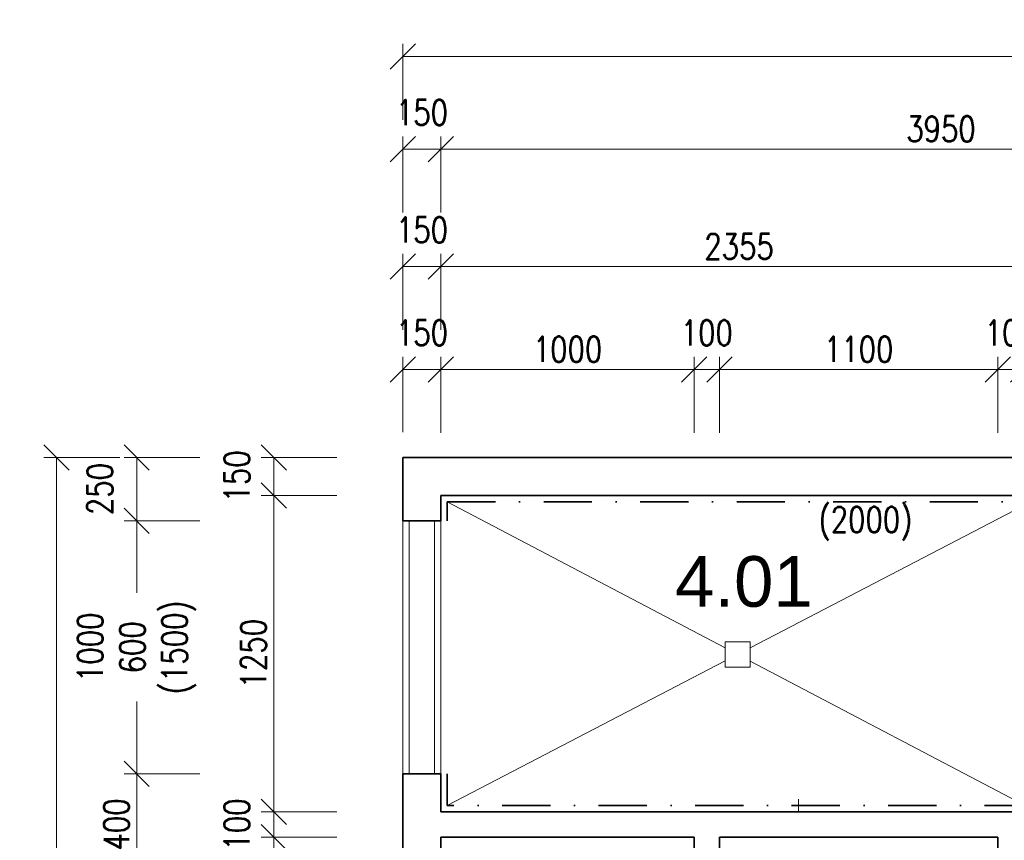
# Model space of a CAD drawing. Header units: millimetres. Extents: x -485339 to 286898, y -1189934 to 1602269.
# Tile 35 of 230: x -76119 to -72230, y -1139969 to -1136727. Entities that reach past the tile are written whole.
import ezdxf

# ---------------------------------------------------------------- set-up
doc = ezdxf.new("R2010")
doc.units = ezdxf.units.MM
doc.header["$LTSCALE"] = 10
doc.linetypes.add('DASHDOT', pattern=[25.4, 12.7, -6.35, 0, -6.35])
doc.layers.get('Defpoints').update_dxf_attribs({"lineweight": 0})
for name, color, linetype, lineweight in [('N_ker.dlažba', 10, 'DASHDOT', 35), ('N_popis', 10, 'Continuous', 18), ('St__otvory_dveře', 40, 'Continuous', 18), ('St_kóty', 132, 'Continuous', 18), ('St_otvory_okna', 40, 'Continuous', 18), ('St_plocha_místnosti', 250, 'Continuous', 18), ('St_čáry_obrys', 5, 'Continuous', 35), ('St_čáry_plné', 250, 'Continuous', 18)]:
    doc.layers.add(name, color=color, linetype=linetype, lineweight=lineweight)
doc.styles.add('Andy', font='arial.ttf')
doc.styles.get("Standard").update_dxf_attribs({"font": 'simplex.shx', "width": 0.8})
doc.dimstyles.new('stavebníM50 vnitřní', dxfattribs={"dimtxt": 100, "dimasz": 100, "dimexe": 50, "dimexo": 100, "dimgap": 30, "dimtad": 1, "dimdec": 0, "dimtxsty": 'Standard', "dimblk": 'OBLIQUE', "dimcen": 2.5, "dimclrd": 256, "dimclre": 256, "dimclrt": 256, "dimadec": 0, "dimazin": 0, "dimtfac": 1, "dimtdec": 0, "dimtmove": 2, "dimatfit": 2, "dimldrblk": 'OBLIQUE', "dimfxl": 250, "dimfxlon": 1, "dimlwd": -1, "dimlwe": -1, "dimarcsym": 0})

# ---------------------------------------------------------------- blocks, each defined once
blk = doc.blocks.new('_OBLIQUE')
at = {"color": 0, "linetype": 'ByBlock'}
blk.add_line((-0.5, -0.5), (0.5, 0.5), dxfattribs=at)
blk = doc.blocks.new('*D6541')
at = {"layer": 'Defpoints', "color": 0}
for p in [(-74454.9, -1137238.8), (-74604.9, -1137744.5), (-74454.9, -1137894.5)]:
    blk.add_point(p, dxfattribs=at)
at = {"layer": 'St_kóty'}
for p, q in [((-74604.9, -1137488.8), (-74604.9, -1137188.8)), ((-74454.9, -1137488.8), (-74454.9, -1137188.8)), ((-74604.9, -1137238.8), (-74454.9, -1137238.8))]:
    blk.add_line(p, q, dxfattribs=at)
at = {"layer": 'St_kóty', "linetype": 'ByBlock', "xscale": 100, "yscale": 100, "zscale": 100, "rotation": 180}
blk.add_blockref('_OBLIQUE', (-74604.9, -1137238.8), dxfattribs=at)
at = {"layer": 'St_kóty', "linetype": 'ByBlock', "xscale": 100, "yscale": 100, "zscale": 100}
blk.add_blockref('_OBLIQUE', (-74454.9, -1137238.8), dxfattribs=at)
at = {"layer": 'St_kóty', "insert": (-74529.9, -1137093.8), "char_height": 100, "attachment_point": 5}
blk.add_mtext('150', dxfattribs=at)
blk = doc.blocks.new('*D6542')
at = {"layer": 'Defpoints', "color": 0}
for p in [(-70504.9, -1137238.8), (-74454.9, -1137894.5), (-70504.9, -1137894.5)]:
    blk.add_point(p, dxfattribs=at)
at = {"layer": 'St_kóty'}
for p, q in [((-74454.9, -1137488.8), (-74454.9, -1137188.8)), ((-70504.9, -1137488.8), (-70504.9, -1137188.8)), ((-74454.9, -1137238.8), (-70504.9, -1137238.8))]:
    blk.add_line(p, q, dxfattribs=at)
at = {"layer": 'St_kóty', "linetype": 'ByBlock', "xscale": 100, "yscale": 100, "zscale": 100, "rotation": 180}
blk.add_blockref('_OBLIQUE', (-74454.9, -1137238.8), dxfattribs=at)
at = {"layer": 'St_kóty', "linetype": 'ByBlock', "xscale": 100, "yscale": 100, "zscale": 100}
blk.add_blockref('_OBLIQUE', (-70504.9, -1137238.8), dxfattribs=at)
at = {"layer": 'St_kóty', "insert": (-72479.9, -1137158.8), "char_height": 100, "attachment_point": 5}
blk.add_mtext('3950', dxfattribs=at)
blk = doc.blocks.new('*D6550')
at = {"layer": 'Defpoints', "color": 0}
for p in [(-74454.9, -1138109.1), (-74604.9, -1138456.2), (-74454.9, -1138606.2)]:
    blk.add_point(p, dxfattribs=at)
at = {"layer": 'St_kóty'}
for p, q in [((-74604.9, -1138356.2), (-74604.9, -1138059.1)), ((-74454.9, -1138359.1), (-74454.9, -1138059.1)), ((-74604.9, -1138109.1), (-74454.9, -1138109.1))]:
    blk.add_line(p, q, dxfattribs=at)
at = {"layer": 'St_kóty', "linetype": 'ByBlock', "xscale": 100, "yscale": 100, "zscale": 100, "rotation": 180}
blk.add_blockref('_OBLIQUE', (-74604.9, -1138109.1), dxfattribs=at)
at = {"layer": 'St_kóty', "linetype": 'ByBlock', "xscale": 100, "yscale": 100, "zscale": 100}
blk.add_blockref('_OBLIQUE', (-74454.9, -1138109.1), dxfattribs=at)
at = {"layer": 'St_kóty', "insert": (-74529.9, -1137964.1), "char_height": 100, "attachment_point": 5}
blk.add_mtext('150', dxfattribs=at)
blk = doc.blocks.new('*D6551')
at = {"layer": 'Defpoints', "color": 0}
for p in [(-73454.9, -1138109.1), (-74454.9, -1138606.2), (-73454.9, -1139956.2)]:
    blk.add_point(p, dxfattribs=at)
at = {"layer": 'St_kóty'}
for p, q in [((-74454.9, -1138359.1), (-74454.9, -1138059.1)), ((-73454.9, -1138359.1), (-73454.9, -1138059.1)), ((-74454.9, -1138109.1), (-73454.9, -1138109.1))]:
    blk.add_line(p, q, dxfattribs=at)
at = {"layer": 'St_kóty', "linetype": 'ByBlock', "xscale": 100, "yscale": 100, "zscale": 100, "rotation": 180}
blk.add_blockref('_OBLIQUE', (-74454.9, -1138109.1), dxfattribs=at)
at = {"layer": 'St_kóty', "linetype": 'ByBlock', "xscale": 100, "yscale": 100, "zscale": 100}
blk.add_blockref('_OBLIQUE', (-73454.9, -1138109.1), dxfattribs=at)
at = {"layer": 'St_kóty', "insert": (-73954.9, -1138029.1), "char_height": 100, "attachment_point": 5}
blk.add_mtext('1000', dxfattribs=at)
blk = doc.blocks.new('*D6552')
at = {"layer": 'Defpoints', "color": 0}
for p in [(-73354.9, -1138109.1), (-73454.9, -1139956.2), (-73354.9, -1139956.2)]:
    blk.add_point(p, dxfattribs=at)
at = {"layer": 'St_kóty'}
for p, q in [((-73454.9, -1138359.1), (-73454.9, -1138059.1)), ((-73354.9, -1138359.1), (-73354.9, -1138059.1)), ((-73454.9, -1138109.1), (-73354.9, -1138109.1))]:
    blk.add_line(p, q, dxfattribs=at)
at = {"layer": 'St_kóty', "linetype": 'ByBlock', "xscale": 100, "yscale": 100, "zscale": 100, "rotation": 180}
blk.add_blockref('_OBLIQUE', (-73454.9, -1138109.1), dxfattribs=at)
at = {"layer": 'St_kóty', "linetype": 'ByBlock', "xscale": 100, "yscale": 100, "zscale": 100}
blk.add_blockref('_OBLIQUE', (-73354.9, -1138109.1), dxfattribs=at)
at = {"layer": 'St_kóty', "insert": (-73404.9, -1137964.1), "char_height": 100, "attachment_point": 5}
blk.add_mtext('100', dxfattribs=at)
blk = doc.blocks.new('*D6553')
at = {"layer": 'Defpoints', "color": 0}
for p in [(-72254.9, -1138109.1), (-73354.9, -1139956.2), (-72254.9, -1139956.2)]:
    blk.add_point(p, dxfattribs=at)
at = {"layer": 'St_kóty'}
for p, q in [((-73354.9, -1138359.1), (-73354.9, -1138059.1)), ((-72254.9, -1138359.1), (-72254.9, -1138059.1)), ((-73354.9, -1138109.1), (-72254.9, -1138109.1))]:
    blk.add_line(p, q, dxfattribs=at)
at = {"layer": 'St_kóty', "linetype": 'ByBlock', "xscale": 100, "yscale": 100, "zscale": 100, "rotation": 180}
blk.add_blockref('_OBLIQUE', (-73354.9, -1138109.1), dxfattribs=at)
at = {"layer": 'St_kóty', "linetype": 'ByBlock', "xscale": 100, "yscale": 100, "zscale": 100}
blk.add_blockref('_OBLIQUE', (-72254.9, -1138109.1), dxfattribs=at)
at = {"layer": 'St_kóty', "insert": (-72804.9, -1138029.1), "char_height": 100, "attachment_point": 5}
blk.add_mtext('1100', dxfattribs=at)
blk = doc.blocks.new('*D6554')
at = {"layer": 'Defpoints', "color": 0}
for p in [(-72154.9, -1138109.1), (-72254.9, -1139956.2), (-72154.9, -1139956.2)]:
    blk.add_point(p, dxfattribs=at)
at = {"layer": 'St_kóty'}
for p, q in [((-72254.9, -1138359.1), (-72254.9, -1138059.1)), ((-72154.9, -1138359.1), (-72154.9, -1138059.1)), ((-72254.9, -1138109.1), (-72154.9, -1138109.1))]:
    blk.add_line(p, q, dxfattribs=at)
at = {"layer": 'St_kóty', "linetype": 'ByBlock', "xscale": 100, "yscale": 100, "zscale": 100, "rotation": 180}
blk.add_blockref('_OBLIQUE', (-72254.9, -1138109.1), dxfattribs=at)
at = {"layer": 'St_kóty', "linetype": 'ByBlock', "xscale": 100, "yscale": 100, "zscale": 100}
blk.add_blockref('_OBLIQUE', (-72154.9, -1138109.1), dxfattribs=at)
at = {"layer": 'St_kóty', "insert": (-72204.9, -1137964.1), "char_height": 100, "attachment_point": 5}
blk.add_mtext('100', dxfattribs=at)
blk = doc.blocks.new('*D6557')
at = {"layer": 'Defpoints', "color": 0}
for p in [(-59724.9, -1136872.7), (-74604.9, -1138141.3), (-59724.9, -1138141.3)]:
    blk.add_point(p, dxfattribs=at)
at = {"layer": 'St_kóty'}
for p, q in [((-74604.9, -1137122.7), (-74604.9, -1136822.7)), ((-59724.9, -1137122.7), (-59724.9, -1136822.7)), ((-74604.9, -1136872.7), (-59724.9, -1136872.7))]:
    blk.add_line(p, q, dxfattribs=at)
at = {"layer": 'St_kóty', "linetype": 'ByBlock', "xscale": 100, "yscale": 100, "zscale": 100, "rotation": 180}
blk.add_blockref('_OBLIQUE', (-74604.9, -1136872.7), dxfattribs=at)
at = {"layer": 'St_kóty', "linetype": 'ByBlock', "xscale": 100, "yscale": 100, "zscale": 100}
blk.add_blockref('_OBLIQUE', (-59724.9, -1136872.7), dxfattribs=at)
at = {"layer": 'St_kóty', "insert": (-67164.9, -1136792.7), "char_height": 100, "attachment_point": 5}
blk.add_mtext('14880', dxfattribs=at)
blk = doc.blocks.new('*D6558')
at = {"layer": 'Defpoints', "color": 0}
for p in [(-74454.9, -1137702.5), (-74604.9, -1138456.2), (-74454.9, -1138606.2)]:
    blk.add_point(p, dxfattribs=at)
at = {"layer": 'St_kóty'}
for p, q in [((-74604.9, -1137952.5), (-74604.9, -1137652.5)), ((-74454.9, -1137952.5), (-74454.9, -1137652.5)), ((-74604.9, -1137702.5), (-74454.9, -1137702.5))]:
    blk.add_line(p, q, dxfattribs=at)
at = {"layer": 'St_kóty', "linetype": 'ByBlock', "xscale": 100, "yscale": 100, "zscale": 100, "rotation": 180}
blk.add_blockref('_OBLIQUE', (-74604.9, -1137702.5), dxfattribs=at)
at = {"layer": 'St_kóty', "linetype": 'ByBlock', "xscale": 100, "yscale": 100, "zscale": 100}
blk.add_blockref('_OBLIQUE', (-74454.9, -1137702.5), dxfattribs=at)
at = {"layer": 'St_kóty', "insert": (-74529.9, -1137557.5), "char_height": 100, "attachment_point": 5}
blk.add_mtext('150', dxfattribs=at)
blk = doc.blocks.new('*D6559')
at = {"layer": 'Defpoints', "color": 0}
for p in [(-72099.9, -1137702.5), (-74454.9, -1138606.2), (-72099.9, -1138606.2)]:
    blk.add_point(p, dxfattribs=at)
at = {"layer": 'St_kóty'}
for p, q in [((-74454.9, -1137952.5), (-74454.9, -1137652.5)), ((-72099.9, -1137952.5), (-72099.9, -1137652.5)), ((-74454.9, -1137702.5), (-72099.9, -1137702.5))]:
    blk.add_line(p, q, dxfattribs=at)
at = {"layer": 'St_kóty', "linetype": 'ByBlock', "xscale": 100, "yscale": 100, "zscale": 100, "rotation": 180}
blk.add_blockref('_OBLIQUE', (-74454.9, -1137702.5), dxfattribs=at)
at = {"layer": 'St_kóty', "linetype": 'ByBlock', "xscale": 100, "yscale": 100, "zscale": 100}
blk.add_blockref('_OBLIQUE', (-72099.9, -1137702.5), dxfattribs=at)
at = {"layer": 'St_kóty', "insert": (-73277.4, -1137622.5), "char_height": 100, "attachment_point": 5}
blk.add_mtext('2355', dxfattribs=at)
blk = doc.blocks.new('*D6563')
at = {"layer": 'Defpoints', "color": 0}
for p in [(-74604.9, -1138456.2), (-75656.6, -1138706.1), (-74604.9, -1138706.1)]:
    blk.add_point(p, dxfattribs=at)
at = {"layer": 'St_kóty'}
for p, q in [((-75406.6, -1138456.2), (-75706.6, -1138456.2)), ((-75656.6, -1138456.2), (-75656.6, -1138706.1)), ((-75406.6, -1138706.1), (-75706.6, -1138706.1))]:
    blk.add_line(p, q, dxfattribs=at)
at = {"layer": 'St_kóty', "linetype": 'ByBlock', "xscale": 100, "yscale": 100, "zscale": 100}
for p, rotation in [((-75656.6, -1138456.2), 90), ((-75656.6, -1138706.1), 270)]:
    blk.add_blockref('_OBLIQUE', p, dxfattribs=dict(at, rotation=rotation))
at = {"layer": 'St_kóty', "insert": (-75801.6, -1138581.1), "char_height": 100, "attachment_point": 5, "rotation": 90}
blk.add_mtext('250', dxfattribs=at)
blk = doc.blocks.new('*D6564')
at = {"layer": 'Defpoints', "color": 0}
for p in [(-74604.9, -1138706.1), (-75656.6, -1139706.1), (-74604.9, -1139706.1)]:
    blk.add_point(p, dxfattribs=at)
at = {"layer": 'St_kóty'}
for p, q in [((-75406.6, -1138706.1), (-75706.6, -1138706.1)), ((-75656.6, -1138706.1), (-75656.6, -1138991.4)), ((-75656.6, -1139706.1), (-75656.6, -1139420.9)), ((-75406.6, -1139706.1), (-75706.6, -1139706.1))]:
    blk.add_line(p, q, dxfattribs=at)
at = {"layer": 'St_kóty', "linetype": 'ByBlock', "xscale": 100, "yscale": 100, "zscale": 100}
for p, rotation in [((-75656.6, -1138706.1), 90), ((-75656.6, -1139706.1), 270)]:
    blk.add_blockref('_OBLIQUE', p, dxfattribs=dict(at, rotation=rotation))
at = {"layer": 'St_kóty', "insert": (-75656.6, -1139206.1), "char_height": 100, "attachment_point": 5, "rotation": 90}
blk.add_mtext('1000\\P600\\P(1500)', dxfattribs=at)
blk = doc.blocks.new('*D6565')
at = {"layer": 'Defpoints', "color": 0}
for p in [(-74604.9, -1139706.1), (-75656.6, -1140106.2), (-74604.9, -1140106.2)]:
    blk.add_point(p, dxfattribs=at)
at = {"layer": 'St_kóty'}
for p, q in [((-75406.6, -1139706.1), (-75706.6, -1139706.1)), ((-75656.6, -1139706.1), (-75656.6, -1140106.2)), ((-75406.6, -1140106.2), (-75706.6, -1140106.2))]:
    blk.add_line(p, q, dxfattribs=at)
at = {"layer": 'St_kóty', "linetype": 'ByBlock', "xscale": 100, "yscale": 100, "zscale": 100}
for p, rotation in [((-75656.6, -1139706.1), 90), ((-75656.6, -1140106.2), 270)]:
    blk.add_blockref('_OBLIQUE', p, dxfattribs=dict(at, rotation=rotation))
at = {"layer": 'St_kóty', "insert": (-75736.6, -1139906.1), "char_height": 100, "attachment_point": 5, "rotation": 90}
blk.add_mtext('400', dxfattribs=at)
blk = doc.blocks.new('*D6572')
at = {"layer": 'Defpoints', "color": 0}
for p in [(-74604.9, -1138456.2), (-75115.5, -1138606.2), (-74454.9, -1138606.2)]:
    blk.add_point(p, dxfattribs=at)
at = {"layer": 'St_kóty'}
for p, q in [((-74865.5, -1138456.2), (-75165.5, -1138456.2)), ((-75115.5, -1138456.2), (-75115.5, -1138606.2)), ((-74865.5, -1138606.2), (-75165.5, -1138606.2))]:
    blk.add_line(p, q, dxfattribs=at)
at = {"layer": 'St_kóty', "linetype": 'ByBlock', "xscale": 100, "yscale": 100, "zscale": 100}
for p, rotation in [((-75115.5, -1138456.2), 90), ((-75115.5, -1138606.2), 270)]:
    blk.add_blockref('_OBLIQUE', p, dxfattribs=dict(at, rotation=rotation))
at = {"layer": 'St_kóty', "insert": (-75260.5, -1138531.2), "char_height": 100, "attachment_point": 5, "rotation": 90}
blk.add_mtext('150', dxfattribs=at)
blk = doc.blocks.new('*D6573')
at = {"layer": 'Defpoints', "color": 0}
for p in [(-74454.9, -1138606.2), (-75115.5, -1139856.2), (-74454.9, -1139856.2)]:
    blk.add_point(p, dxfattribs=at)
at = {"layer": 'St_kóty'}
for p, q in [((-74865.5, -1138606.2), (-75165.5, -1138606.2)), ((-75115.5, -1138606.2), (-75115.5, -1139856.2)), ((-74865.5, -1139856.2), (-75165.5, -1139856.2))]:
    blk.add_line(p, q, dxfattribs=at)
at = {"layer": 'St_kóty', "linetype": 'ByBlock', "xscale": 100, "yscale": 100, "zscale": 100}
for p, rotation in [((-75115.5, -1138606.2), 90), ((-75115.5, -1139856.2), 270)]:
    blk.add_blockref('_OBLIQUE', p, dxfattribs=dict(at, rotation=rotation))
at = {"layer": 'St_kóty', "insert": (-75195.5, -1139231.2), "char_height": 100, "attachment_point": 5, "rotation": 90}
blk.add_mtext('1250', dxfattribs=at)
blk = doc.blocks.new('*D6574')
at = {"layer": 'Defpoints', "color": 0}
for p in [(-74454.9, -1139856.2), (-75115.5, -1139956.2), (-74454.9, -1139956.2)]:
    blk.add_point(p, dxfattribs=at)
at = {"layer": 'St_kóty'}
for p, q in [((-74865.5, -1139856.2), (-75165.5, -1139856.2)), ((-75115.5, -1139856.2), (-75115.5, -1139956.2)), ((-74865.5, -1139956.2), (-75165.5, -1139956.2))]:
    blk.add_line(p, q, dxfattribs=at)
at = {"layer": 'St_kóty', "linetype": 'ByBlock', "xscale": 100, "yscale": 100, "zscale": 100}
for p, rotation in [((-75115.5, -1139856.2), 90), ((-75115.5, -1139956.2), 270)]:
    blk.add_blockref('_OBLIQUE', p, dxfattribs=dict(at, rotation=rotation))
at = {"layer": 'St_kóty', "insert": (-75260.5, -1139906.2), "char_height": 100, "attachment_point": 5, "rotation": 90}
blk.add_mtext('100', dxfattribs=at)
blk = doc.blocks.new('*D6575')
at = {"layer": 'Defpoints', "color": 0}
for p in [(-74454.9, -1139956.2), (-75115.5, -1141786.2), (-74454.9, -1141786.2)]:
    blk.add_point(p, dxfattribs=at)
at = {"layer": 'St_kóty'}
for p, q in [((-74865.5, -1139956.2), (-75165.5, -1139956.2)), ((-75115.5, -1139956.2), (-75115.5, -1141786.2)), ((-74865.5, -1141786.2), (-75165.5, -1141786.2))]:
    blk.add_line(p, q, dxfattribs=at)
at = {"layer": 'St_kóty', "linetype": 'ByBlock', "xscale": 100, "yscale": 100, "zscale": 100}
for p, rotation in [((-75115.5, -1139956.2), 90), ((-75115.5, -1141786.2), 270)]:
    blk.add_blockref('_OBLIQUE', p, dxfattribs=dict(at, rotation=rotation))
at = {"layer": 'St_kóty', "insert": (-75195.5, -1140871.2), "char_height": 100, "attachment_point": 5, "rotation": 90}
blk.add_mtext('1830', dxfattribs=at)
blk = doc.blocks.new('*D6579')
at = {"layer": 'Defpoints', "color": 0}
for p in [(-74604.9, -1138456.2), (-75973, -1147436.2), (-74604.9, -1147436.2)]:
    blk.add_point(p, dxfattribs=at)
at = {"layer": 'St_kóty'}
for p, q in [((-75723, -1138456.2), (-76023, -1138456.2)), ((-75973, -1138456.2), (-75973, -1147436.2)), ((-75723, -1147436.2), (-76023, -1147436.2))]:
    blk.add_line(p, q, dxfattribs=at)
at = {"layer": 'St_kóty', "linetype": 'ByBlock', "xscale": 100, "yscale": 100, "zscale": 100}
for p, rotation in [((-75973, -1138456.2), 90), ((-75973, -1147436.2), 270)]:
    blk.add_blockref('_OBLIQUE', p, dxfattribs=dict(at, rotation=rotation))
at = {"layer": 'St_kóty', "insert": (-76053, -1142946.2), "char_height": 100, "attachment_point": 5, "rotation": 90}
blk.add_mtext('8980', dxfattribs=at)

msp = doc.modelspace()

# ---------------------------------------------------------------- linework, layer by layer
at = {"layer": 'N_ker.dlažba', "ltscale": 1.5}
for points in [[(-74429.9, -1138706.1), (-74429.9, -1138631.2), (-72124.9, -1138631.2)], [(-71354.9, -1139831.2), (-74429.9, -1139831.2), (-74429.9, -1139706.1)]]:
    msp.add_lwpolyline(points, dxfattribs=at)
at = {"layer": 'St__otvory_dveře', "ltscale": 2}
msp.add_lwpolyline([(-73042.9, -1139806.2), (-73042.9, -1139856.2)], dxfattribs=at)
msp.add_lwpolyline([(-73042.9, -1139856.2), (-73042.9, -1139856.2), (-73092.9, -1139856.2), (-73092.9, -1139856.2)], close=True, dxfattribs=at)
msp.add_lwpolyline([(-73042.9, -1139856.2), (-73042.9, -1139856.2), (-73092.9, -1139856.2), (-73092.9, -1139856.2)], close=True, dxfattribs=at)
at = {"layer": 'St_otvory_okna', "ltscale": 2}
for points in [[(-74579.9, -1139706.1), (-74579.9, -1138706.1)], [(-74479.9, -1139706.1), (-74479.9, -1138706.1)]]:
    msp.add_lwpolyline(points, dxfattribs=at)
at = {"layer": 'St_čáry_obrys', "ltscale": 2}
for points in [[(-74604.9, -1138456.2), (-74604.9, -1138706.1)], [(-59774.9, -1138456.2), (-74604.9, -1138456.2)], [(-74454.9, -1138606.2), (-74454.9, -1138706.1)], [(-72099.9, -1138606.2), (-74454.9, -1138606.2)], [(-74454.9, -1138706.1), (-74604.9, -1138706.1)], [(-74604.9, -1139706.1), (-74604.9, -1140106.2)], [(-74454.9, -1139706.1), (-74604.9, -1139706.1)], [(-74454.9, -1139706.1), (-74454.9, -1139856.2)], [(-71354.9, -1139856.2), (-74454.9, -1139856.2)], [(-74454.9, -1139956.2), (-74454.9, -1140106.2)], [(-73454.9, -1139956.2), (-74454.9, -1139956.2)], [(-73454.9, -1139956.2), (-73454.9, -1140936.2)], [(-73354.9, -1139956.2), (-73354.9, -1140936.2)], [(-72254.9, -1139956.2), (-73354.9, -1139956.2)], [(-72254.9, -1139956.2), (-72254.9, -1141786.2)]]:
    msp.add_lwpolyline(points, dxfattribs=at)
at = {"layer": 'St_čáry_plné', "ltscale": 2}
for points in [[(-73333, -1139207.8), (-74429.9, -1138631.2)], [(-73233, -1139208.1), (-72124.9, -1138631.2)], [(-74604.9, -1139706.1), (-74604.9, -1138706.1)], [(-74454.9, -1138706.1), (-74454.9, -1139706.1)], [(-74429.9, -1139831.2), (-73333, -1139260.1)], [(-72099.9, -1139856.2), (-73233, -1139260.4)]]:
    msp.add_lwpolyline(points, dxfattribs=at)
msp.add_lwpolyline([(-73233, -1139284.1), (-73233, -1139184.1), (-73333, -1139184.1), (-73333, -1139284.1)], close=True, dxfattribs=at)

# ---------------------------------------------------------------- texts
at = {"layer": 'N_popis', "width": 0.8}
msp.add_text('(2000)', height=100, dxfattribs=at).set_placement((-72963.4, -1138751.6))
at = {"layer": 'St_plocha_místnosti', "ltscale": 2, "style": 'Andy'}
msp.add_text('4.01', height=200, dxfattribs=at).set_placement((-73530.3, -1139046.1))

# ---------------------------------------------------------------- dimensions: what is measured, and where the dimension line sits
at = {"layer": 'St_kóty'}
for base, p1, p2, picture, middle in [((-59724.9, -1136872.7), (-74604.9, -1138141.3), (-59724.9, -1138141.3), '*D6557', (-67164.9, -1136792.7)), ((-74454.9, -1137238.8), (-74604.9, -1137744.5), (-74454.9, -1137894.5), '*D6541', (-74529.9, -1137093.8)), ((-70504.9, -1137238.8), (-74454.9, -1137894.5), (-70504.9, -1137894.5), '*D6542', (-72479.9, -1137158.8)), ((-74454.9, -1137702.5), (-74604.9, -1138456.2), (-74454.9, -1138606.2), '*D6558', (-74529.9, -1137557.5)), ((-72099.9, -1137702.5), (-74454.9, -1138606.2), (-72099.9, -1138606.2), '*D6559', (-73277.4, -1137622.5)), ((-74454.9, -1138109.1), (-74604.9, -1138456.2), (-74454.9, -1138606.2), '*D6550', (-74529.9, -1137964.1)), ((-73354.9, -1138109.1), (-73454.9, -1139956.2), (-73354.9, -1139956.2), '*D6552', (-73404.9, -1137964.1)), ((-72154.9, -1138109.1), (-72254.9, -1139956.2), (-72154.9, -1139956.2), '*D6554', (-72204.9, -1137964.1)), ((-73454.9, -1138109.1), (-74454.9, -1138606.2), (-73454.9, -1139956.2), '*D6551', (-73954.9, -1138029.1)), ((-72254.9, -1138109.1), (-73354.9, -1139956.2), (-72254.9, -1139956.2), '*D6553', (-72804.9, -1138029.1))]:
    dim = msp.add_linear_dim(base=base, p1=p1, p2=p2, dimstyle='stavebníM50 vnitřní', dxfattribs=at)
    dim.commit()
    dim.dimension.update_dxf_attribs({"geometry": picture, "text_midpoint": middle})
for base, p1, p2, picture, middle in [((-75973, -1147436.2), (-74604.9, -1138456.2), (-74604.9, -1147436.2), '*D6579', (-76053, -1142946.2)), ((-75656.6, -1138706.1), (-74604.9, -1138456.2), (-74604.9, -1138706.1), '*D6563', (-75801.6, -1138581.1)), ((-75115.5, -1138606.2), (-74604.9, -1138456.2), (-74454.9, -1138606.2), '*D6572', (-75260.5, -1138531.2)), ((-75115.5, -1139856.2), (-74454.9, -1138606.2), (-74454.9, -1139856.2), '*D6573', (-75195.5, -1139231.2)), ((-75656.6, -1140106.2), (-74604.9, -1139706.1), (-74604.9, -1140106.2), '*D6565', (-75736.6, -1139906.1)), ((-75115.5, -1139956.2), (-74454.9, -1139856.2), (-74454.9, -1139956.2), '*D6574', (-75260.5, -1139906.2)), ((-75115.5, -1141786.2), (-74454.9, -1139956.2), (-74454.9, -1141786.2), '*D6575', (-75195.5, -1140871.2))]:
    dim = msp.add_linear_dim(base=base, p1=p1, p2=p2, angle=90, dimstyle='stavebníM50 vnitřní', dxfattribs=at)
    dim.commit()
    dim.dimension.update_dxf_attribs({"geometry": picture, "text_midpoint": middle})
dim = msp.add_linear_dim(base=(-75656.6, -1139706.1), p1=(-74604.9, -1138706.1), p2=(-74604.9, -1139706.1), angle=90, text='<>\\P600\\P(1500)', dimstyle='stavebníM50 vnitřní', override={"dimtxsty": 'Standard'}, dxfattribs=at)
dim.commit()
dim.dimension.update_dxf_attribs({"geometry": '*D6564', "text_midpoint": (-75656.6, -1139206.1), "dimtype": 160})

doc.saveas('drawing.dxf')
